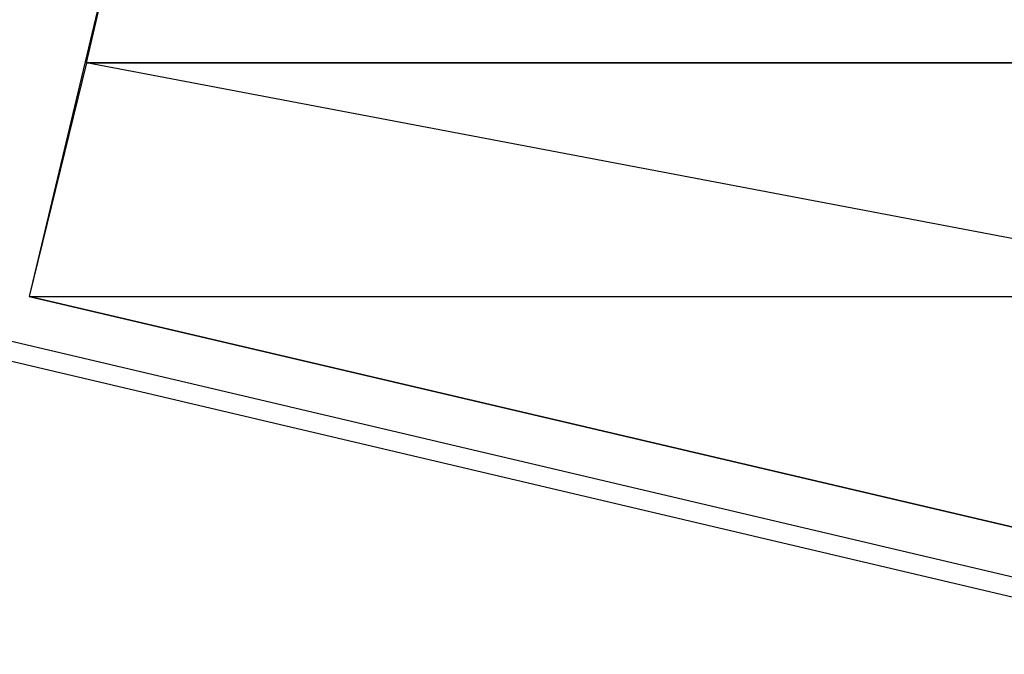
# Model space of a CAD drawing. Header units: feet. Extents: x -79 to 198, y -22 to 181.
# Tile 197 of 256: x 115.67 to 118.42, y 129.1 to 130.87. Entities that reach past the tile are written whole.
import ezdxf

# ---------------------------------------------------------------- set-up
doc = ezdxf.new("R2010")
doc.units = ezdxf.units.FT
doc.layers.add('A-LINEA', color=7, linetype='CONTINUOUS')
doc.layers.add('A-MURO-CONCRETO', color=8, linetype='CONTINUOUS')

msp = doc.modelspace()

# ---------------------------------------------------------------- linework, layer by layer
at = {"layer": 'A-LINEA'}
msp.add_line((113.5867, 130.4578), (119.08, 129.1644), dxfattribs=at)
for points in [[(113.92, 132.1111), (113.52, 130.4178), (119.12, 129.0978)], [(119.1067, 129.2978), (119.4533, 130.7511), (116.04, 131.5511), (115.6933, 130.0978), (119.1067, 129.2978)]]:
    msp.add_lwpolyline(points, dxfattribs=at)
at = {"layer": 'A-MURO-CONCRETO'}
for points in [[(116.04, 131.5511), (119.4533, 130.7511), (115.8533, 130.7511), (116.04, 131.5511), (116.04, 131.5511)], [(115.8533, 130.7511), (115.6933, 130.0978), (119.2933, 130.0978), (115.8533, 130.7511)], [(115.8533, 130.7511), (119.4533, 130.7511), (119.2933, 130.0978), (115.8533, 130.7511), (115.8533, 130.7511)], [(115.6933, 130.0978), (119.2933, 130.0978), (119.1067, 129.2978), (115.6933, 130.0978), (115.6933, 130.0978)]]:
    msp.add_lwpolyline(points, dxfattribs=at)

doc.saveas('drawing.dxf')
